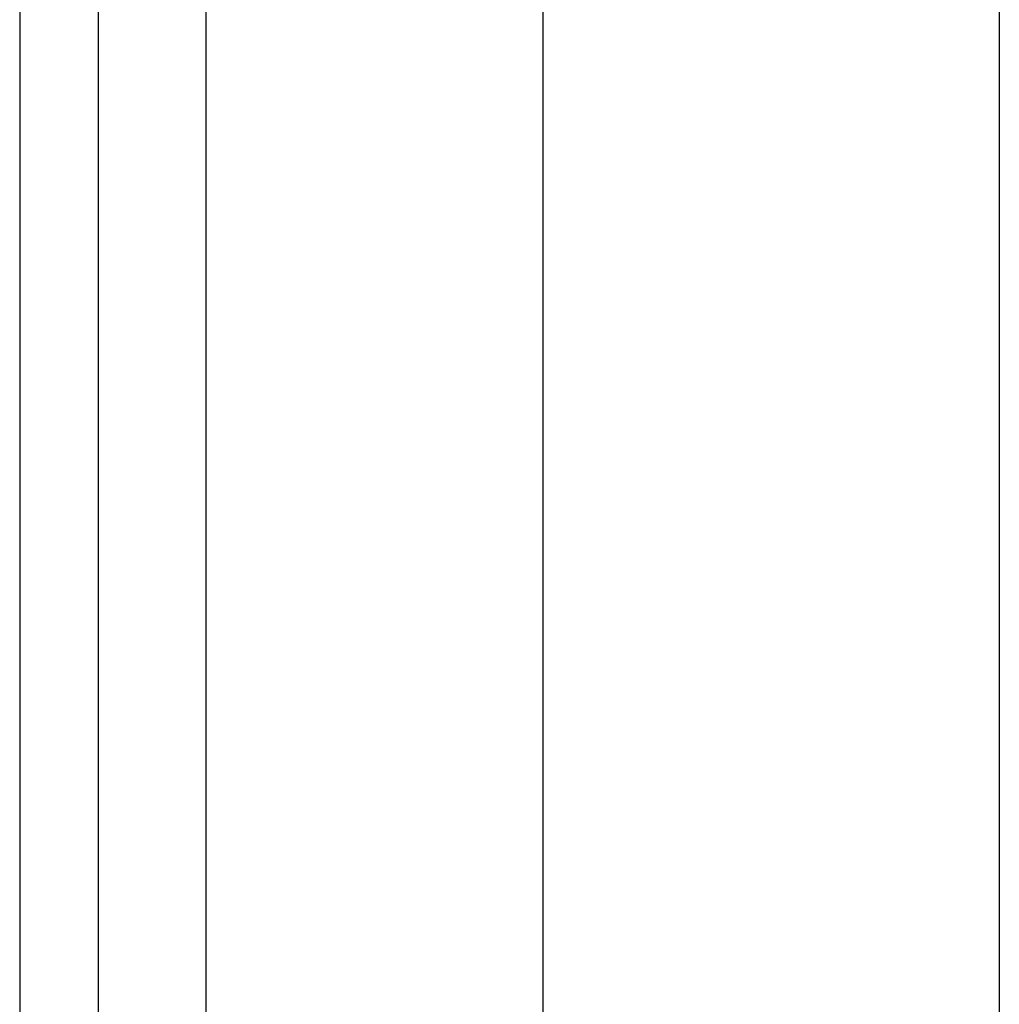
# Model space of a CAD drawing. Header units: inches. Extents: x 5 to 143, y 9 to 75.
# Tile 9 of 84: x 4.72 to 5.566, y 29.759 to 30.609. Entities that reach past the tile are written whole.
import ezdxf

# ---------------------------------------------------------------- set-up
doc = ezdxf.new("R2010")
doc.units = ezdxf.units.IN
doc.header["$MEASUREMENT"] = 0
doc.layers.add('Visible Edges(ANSI)', color=7, linetype='Continuous', lineweight=25)
doc.layers.add('Visible Tangent Edges(ANSI)', color=7, linetype='Continuous', lineweight=25)

msp = doc.modelspace()

# ---------------------------------------------------------------- linework, layer by layer
at = {"layer": 'Visible Edges(ANSI)'}
for p, q in [((4.7205, 56.51508), (4.7205, 27.03408)), ((4.7885, 27.03408), (4.7885, 56.51508)), ((5.17251, 27.69148), (5.17251, 30.74016)), ((5.56621, 30.73922), (5.56621, 27.69148))]:
    msp.add_line(p, q, dxfattribs=at)
at = {"layer": 'Visible Tangent Edges(ANSI)'}
msp.add_line((4.8815, 27.03408), (4.8815, 56.51508), dxfattribs=at)

doc.saveas('drawing.dxf')
